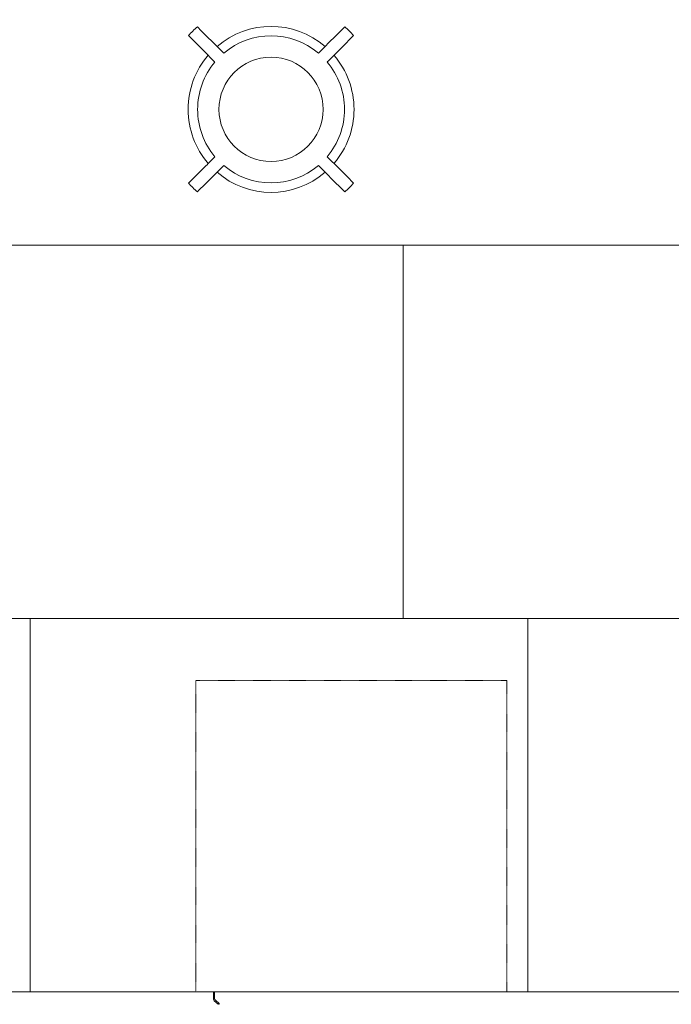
# Model space of a CAD drawing. Header units: millimetres. Extents: x -281 to 121694, y -16481 to 65128.
# Tile 245 of 256: x 12626 to 14197, y 24719 to 27093. Entities that reach past the tile are written whole.
import ezdxf

# ---------------------------------------------------------------- set-up
doc = ezdxf.new("R2010")
doc.units = ezdxf.units.MM
doc.linetypes.add('NLRS_Dash-0_6mm_Space-0_6mm_cpz', pattern=[1.2, 0.6, -0.6])
for name, color, linetype, lineweight in [('A--L$01A__Algemeen', 7, 'Continuous', 5), ('A--L82__LosseGebruikersInvent', 1, 'Continuous', 5), ('A--L8__LosseInventaris', 1, 'Continuous', 5)]:
    doc.layers.add(name, color=color, linetype=linetype, lineweight=lineweight)

# ---------------------------------------------------------------- blocks, each defined once
blk = doc.blocks.new('NLRS_82_FU_LB_kruk za_emeco_cpz - NLRS_82_FU_LB_kruk za_emeco_cpz_776 hoog-49409176-L_80_ 16')
at = {"layer": 'A--L82__LosseGebruikersInvent'}
for radius, start, end in [(266.9, 131.7779, 138.2221), (200, 49.3282, 130.6718), (266.9, 41.7779, 48.2221), (177.1, 49.8587, 130.1413), (200, 139.3153, 180), (125.7, 360, 180), (200, 360, 40.6847), (177.1, 139.8587, 180), (177.1, 360, 40.1413), (200, 180, 220.6847), (125.7, 180, 360), (177.1, 319.8587, 360), (200, 319.3153, 360), (177.1, 180, 220.1413), (177.1, 229.8587, 310.1413), (200, 229.3282, 310.6718), (266.9, 221.7779, 228.2221), (266.9, 311.7779, 318.2221)]:
    blk.add_arc((0, 0), radius, start, end, dxfattribs=at)
for points, knots in [([(-114.2, 135.4), (-118.4, 139.6), (-131.2, 152.4), (-152.4, 173.6), (-169.3, 190.5), (-177.8, 199)], [-1, -1, -1, -1, -0.8, -0.4, 0, 0, 0, 0]), ([(177.8, 199), (173.6, 194.8), (160.8, 182.1), (143.9, 165.1), (129, 150.2), (120.5, 141.8), (116.3, 137.5), (114.2, 135.4)], [-1, -1, -1, -1, -0.8, -0.4, -0.2, -0.1, 0, 0, 0, 0]), ([(-199, 177.8), (-194.8, 173.6), (-182.1, 160.8), (-165.1, 143.9), (-150.2, 129), (-141.8, 120.5), (-137.5, 116.3), (-135.4, 114.2)], [-1, -1, -1, -1, -0.8, -0.4, -0.2, -0.1, 0, 0, 0, 0]), ([(135.4, 114.2), (139.6, 118.4), (152.4, 131.2), (173.6, 152.4), (190.5, 169.3), (199, 177.8)], [-1, -1, -1, -1, -0.8, -0.4, 0, 0, 0, 0]), ([(-135.4, -114.2), (-139.6, -118.4), (-152.4, -131.2), (-173.6, -152.4), (-190.5, -169.3), (-199, -177.8)], [-1, -1, -1, -1, -0.8, -0.4, 0, 0, 0, 0]), ([(199, -177.8), (194.8, -173.6), (182.1, -160.8), (165.1, -143.9), (150.2, -129), (141.8, -120.5), (137.5, -116.3), (135.4, -114.2)], [-1, -1, -1, -1, -0.8, -0.4, -0.2, -0.1, 0, 0, 0, 0]), ([(-177.8, -199), (-173.6, -194.8), (-160.8, -182.1), (-143.9, -165.1), (-129, -150.2), (-120.5, -141.8), (-116.3, -137.5), (-114.2, -135.4)], [-1, -1, -1, -1, -0.8, -0.4, -0.2, -0.1, 0, 0, 0, 0]), ([(114.2, -135.4), (118.4, -139.6), (131.2, -152.4), (152.4, -173.6), (169.3, -190.5), (177.8, -199)], [-1, -1, -1, -1, -0.8, -0.4, 0, 0, 0, 0])]:
    blk.add_open_spline(points, degree=3, knots=knots, dxfattribs=at)
blk = doc.blocks.new('NLRS_82_SE_UN_koelkast_vriezer_incubator_gen_kad - koelkast onder tafel dxbxh 750x750x850-V435-L_80_ 16')
at = {"layer": 'A--L8__LosseInventaris', "linetype": 'NLRS_Dash-0_6mm_Space-0_6mm_cpz'}
for p, q in [((-330.3, 79), (419.7, 79)), ((-330.3, -671), (-330.3, 79)), ((419.7, 79), (419.7, -671)), ((419.7, -671), (-330.3, -671))]:
    blk.add_line(p, q, dxfattribs=at)
at = {"layer": 'A--L8__LosseInventaris'}
for p, q in [((-287.8, -671), (-287.8, -688.7)), ((-285.3, -687.5), (-285.3, -671)), ((-286, -692.5), (-276.3, -700.6)), ((-274.5, -698.9), (-283.5, -691.3))]:
    blk.add_line(p, q, dxfattribs=at)
for centre, radius, start, end in [((-280.3, -687.5), 5, 180, 230), ((-280.3, -687.5), 5, 180, 230), ((-282.8, -688.7), 5, 180, 230), ((-282.8, -688.7), 5, 180, 230), ((-275.3, -699.8), 1.26, 220, 50), ((-275.3, -699.8), 1.26, 220, 50)]:
    blk.add_arc(centre, radius, start, end, dxfattribs=at)
blk = doc.blocks.new('NLRS_82_FU_UN_lab en spoel tafels_gen_kad - labtafel zonder onderkast dxbxh 900x1200x950-V303-L_80_ 16')
at = {"layer": 'A--L$01A__Algemeen'}
for p, q in [((600, 262.7), (-600, 262.7)), ((-600, 262.7), (-600, -637.3)), ((600, -637.3), (600, 262.7)), ((-600, -637.3), (600, -637.3))]:
    blk.add_line(p, q, dxfattribs=at)
blk = doc.blocks.new('NLRS_82_FU_UN_lab en spoel tafels_gen_kad - labtafel zonder onderkast dxbxh 900x1200x950-V602-L_80_ 16')
at = {"layer": 'A--L$01A__Algemeen'}
for p, q in [((600, 637.3), (-600, 637.3)), ((600, -262.7), (600, 637.3)), ((-600, -262.7), (600, -262.7))]:
    blk.add_line(p, q, dxfattribs=at)
blk = doc.blocks.new('NLRS_82_FU_UN_lab en spoel tafels_gen_kad - labtafel zonder onderkast dxbxh 900x1500x950-49293612-L_80_ 16')
at = {"layer": 'A--L$01A__Algemeen'}
for p, q in [((750, 637.3), (-750, 637.3)), ((-750, 637.3), (-750, -262.7)), ((750, -262.7), (750, 637.3)), ((-750, -262.7), (750, -262.7))]:
    blk.add_line(p, q, dxfattribs=at)
blk = doc.blocks.new('NLRS_82_FU_UN_lab en spoel tafels_gen_kad - labtafel zonder onderkast dxbxh 900x1200x950-V301-L_80_ 16')
at = {"layer": 'A--L$01A__Algemeen'}
for p, q in [((600, 637.3), (-600, 637.3)), ((-600, 637.3), (-600, -262.7)), ((600, -262.7), (600, 637.3)), ((-600, -262.7), (600, -262.7))]:
    blk.add_line(p, q, dxfattribs=at)

msp = doc.modelspace()

# ---------------------------------------------------------------- block references
at = {"layer": 'A--L82__LosseGebruikersInvent'}
msp.add_blockref('NLRS_82_FU_LB_kruk za_emeco_cpz - NLRS_82_FU_LB_kruk za_emeco_cpz_776 hoog-49409176-L_80_ 16', (13232.2, 26876.5), dxfattribs=at)
at = {"layer": 'A--L82__LosseGebruikersInvent', "rotation": 180}
for name, p in [('NLRS_82_FU_UN_lab en spoel tafels_gen_kad - labtafel zonder onderkast dxbxh 900x1200x950-V303-L_80_ 16', (12951, 25912.2)), ('NLRS_82_FU_UN_lab en spoel tafels_gen_kad - labtafel zonder onderkast dxbxh 900x1200x950-V303-L_80_ 16', (14151, 25912.2)), ('NLRS_82_FU_UN_lab en spoel tafels_gen_kad - labtafel zonder onderkast dxbxh 900x1500x950-49293612-L_80_ 16', (11901, 25386.8)), ('NLRS_82_FU_UN_lab en spoel tafels_gen_kad - labtafel zonder onderkast dxbxh 900x1200x950-V301-L_80_ 16', (13251, 25386.8)), ('NLRS_82_FU_UN_lab en spoel tafels_gen_kad - labtafel zonder onderkast dxbxh 900x1200x950-V602-L_80_ 16', (14451, 25386.8))]:
    msp.add_blockref(name, p, dxfattribs=at)
at = {"layer": 'A--L8__LosseInventaris', "linetype": 'NLRS_Dash-0_6mm_Space-0_6mm_cpz'}
msp.add_blockref('NLRS_82_SE_UN_koelkast_vriezer_incubator_gen_kad - koelkast onder tafel dxbxh 750x750x850-V435-L_80_ 16', (13381.3, 25420.5), dxfattribs=at)

doc.saveas('drawing.dxf')
